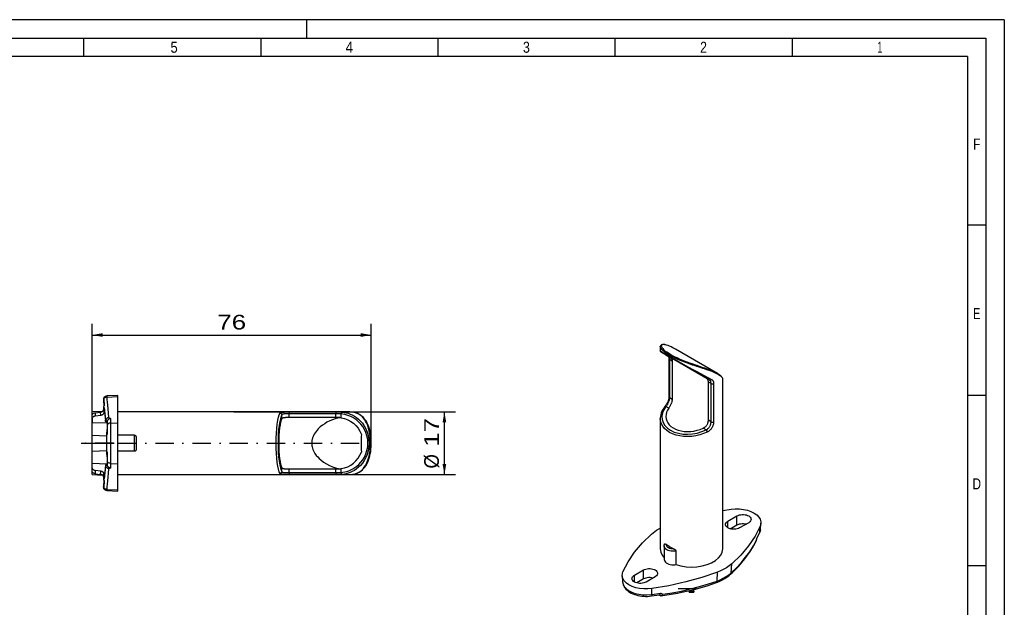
# Paper-space layout 'Blatt-1' of a CAD drawing. Header units: millimetres. Extents: x 0 to 420, y 0 to 297.
# Tile 3 of 3: x 152 to 420, y 137 to 297. Entities that reach past the tile are written whole.
import ezdxf
from ezdxf.enums import TextEntityAlignment as Align

# ---------------------------------------------------------------- set-up
doc = ezdxf.new("R2010")
doc.units = ezdxf.units.MM
doc.linetypes.add('DIVIDE', pattern=[10, 5, -2.5, 0, -2.5])
doc.layers.add('Winkelspiegeladapter', color=7, linetype='Continuous')
doc.styles.add('VERO0-courier new', font='txt')
doc.styles.add('VERO1-osifont', font='osifont-2014-11-14.ttf')
doc.dimstyles.new('Vero Software', dxfattribs={"dimtxt": 4, "dimasz": 2.835641, "dimexe": 1.25, "dimexo": 3, "dimgap": 1.5, "dimtad": 1, "dimdsep": 46, "dimtxsty": 'VERO0-courier new', "dimblk1": 'ArrowheadClosed', "dimblk2": 'ArrowheadClosed', "dimsah": 1, "dimcen": 0, "dimclrt": 7, "dimaunit": 1, "dimadec": 3, "dimazin": 2, "dimtfac": 0.8, "dimtdec": 3, "dimtmove": 0, "dimatfit": 3, "dimfxl": 1, "dimtolj": 1, "dimarcsym": 0})

# ---------------------------------------------------------------- blocks, each defined once
blk = doc.blocks.new('ArrowheadClosed')
at = {"color": 0}
blk.add_solid([(0, 0), (-1, 0.176), (-1, -0.176)], dxfattribs=at)
blk = doc.blocks.new('*D20')
at = {"layer": 'Winkelspiegeladapter', "color": 56, "linetype": 'Continuous'}
for p, q in [((171.71, 187.36), (171.71, 214.25)), ((247.66, 181.5), (247.66, 214.25)), ((171.71, 211.25), (247.66, 211.25))]:
    blk.add_line(p, q, dxfattribs=at)
at = {"layer": 'Winkelspiegeladapter', "color": 56, "linetype": 'Continuous', "extrusion": (0, 0, -1), "xscale": 2.83564090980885, "yscale": 2.83564090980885, "zscale": 2.83564090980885}
blk.add_blockref('ArrowheadClosed', (-171.71, 211.25), dxfattribs=at)
at = {"layer": 'Winkelspiegeladapter', "color": 56, "linetype": 'Continuous', "xscale": 2.83564090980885, "yscale": 2.83564090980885, "zscale": 2.83564090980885}
blk.add_blockref('ArrowheadClosed', (247.66, 211.25), dxfattribs=at)
at = {"layer": 'Winkelspiegeladapter', "color": 230, "linetype": 'Continuous', "style": 'VERO0-courier new', "width": 0.931767}
blk.add_text('76', height=4, dxfattribs=at).set_placement((205.77, 212.75), (213.6, 212.75), align=Align.FIT)
blk = doc.blocks.new('*D21')
at = {"layer": 'Winkelspiegeladapter', "color": 56, "linetype": 'Continuous'}
for p, q in [((210.25, 190.33), (270.58, 190.32)), ((267.58, 173.32), (267.58, 190.32)), ((210.25, 173.33), (270.58, 173.32))]:
    blk.add_line(p, q, dxfattribs=at)
at = {"layer": 'Winkelspiegeladapter', "color": 56, "linetype": 'Continuous', "xscale": 2.83564090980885, "yscale": 2.835640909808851, "zscale": 2.83564090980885, "rotation": 89.99370393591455}
blk.add_blockref('ArrowheadClosed', (267.58, 190.32), dxfattribs=at)
at = {"layer": 'Winkelspiegeladapter', "color": 56, "linetype": 'Continuous', "extrusion": (0, 0, -1), "xscale": 2.83564090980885, "yscale": 2.835640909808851, "zscale": 2.83564090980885, "rotation": 270.0062960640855}
blk.add_blockref('ArrowheadClosed', (-267.58, 173.32), dxfattribs=at)
at = {"layer": 'Winkelspiegeladapter', "color": 7, "linetype": 'Continuous', "style": 'VERO0-courier new', "width": 0.931767}
for s, p, p2 in [('17', (266.08, 180.86), (266.08, 188.69)), ('%%c', (266.08, 174.95), (266.08, 178.86))]:
    blk.add_text(s, height=4, rotation=89.9937, dxfattribs=at).set_placement(p, p2, align=Align.FIT)
blk = doc.blocks.new('Entity set 0')
at = {"layer": 'Winkelspiegeladapter', "color": 252, "linetype": 'Continuous'}
for p, q in [((420, 297), (0, 297)), ((230, 297), (230, 292)), ((420, 297), (420, 0)), ((20, 292), (415, 292)), ((169.36, 292), (169.36, 287)), ((217.57, 292), (217.57, 287)), ((265.79, 292), (265.79, 287)), ((314.01, 292), (314.01, 287)), ((362.23, 292), (362.23, 287)), ((415, 292), (415, 5)), ((415, 241.13), (410, 241.13)), ((415, 194.82), (410, 194.82)), ((415, 148.5), (410, 148.5))]:
    blk.add_line(p, q, dxfattribs=at)
at = {"layer": 'Winkelspiegeladapter', "color": 4, "linetype": 'Continuous'}
for q in [(25, 287), (410, 10)]:
    blk.add_line((410, 287), q, dxfattribs=at)
at = {"layer": 'Winkelspiegeladapter', "color": 7, "linetype": 'Continuous', "style": 'VERO1-osifont'}
for s, width, p, p2 in [('5', 0.976716, (193.01, 288.01), (194.98, 288.01)), ('4', 0.976191, (240.67, 288.01), (242.7, 288.01)), ('3', 0.977277, (288.95, 288.01), (290.86, 288.01)), ('2', 0.980352, (337.19, 288.01), (339.05, 288.01)), ('1', 0.980834, (385.43, 288.01), (386.8, 288.01)), ('F', 0.980822, (411.52, 261.69), (413.48, 261.69)), ('E', 0.980822, (411.52, 215.59), (413.48, 215.59)), ('D', 0.979347, (411.33, 169.28), (413.67, 169.28))]:
    blk.add_text(s, height=3, dxfattribs=dict(at, width=width)).set_placement(p, p2, align=Align.FIT)
blk = doc.blocks.new('View  1')
at = {"layer": 'Winkelspiegeladapter', "color": 4, "linetype": 'Continuous'}
for p, q in [((174.79, 193.62), (174.9, 191.89)), ((178.71, 194.83), (175.66, 194.67)), ((178.71, 194.53), (178.71, 194.83)), ((178.71, 187.41), (178.71, 194.53)), ((174.47, 190.47), (171.71, 190.33)), ((171.71, 189.43), (171.71, 190.33)), ((172.54, 190.13), (174, 190.31)), ((174.83, 191), (174.84, 191.65)), ((174.89, 191.18), (174.85, 190.08)), ((174.89, 191.18), (174.91, 191.32)), ((174.91, 191.32), (175, 191.52)), ((174.95, 191.31), (175.29, 187.87)), ((241.79, 190.33), (178.71, 190.33)), ((224.96, 190.33), (225.3, 190.33)), ((238.05, 190.33), (239.61, 190.31)), ((171.71, 188.52), (171.71, 189.43)), ((171.71, 188.52), (171.71, 187.36)), ((174.03, 189.4), (172.54, 189.21)), ((175.33, 188.08), (175.34, 188.11)), ((175.75, 187.77), (175.73, 187.63)), ((175.73, 187.64), (175.73, 186.58)), ((175.76, 187.8), (175.75, 187.77)), ((175.76, 187.8), (175.77, 187.81)), ((238.05, 188.81), (225.3, 188.81)), ((171.71, 187.36), (175.64, 187.5)), ((171.71, 184.01), (171.71, 187.36)), ((175.46, 187.61), (175.73, 187.45)), ((175.71, 185.58), (175.73, 185.58)), ((175.71, 185.58), (175.71, 184.85)), ((175.73, 186.58), (175.73, 184.57)), ((178.71, 176.24), (178.71, 187.41)), ((171.71, 179.64), (171.71, 184.01)), ((171.71, 184.01), (175.71, 183.85)), ((175.71, 178.8), (175.71, 184.85)), ((175.75, 184.19), (175.71, 184.85)), ((175.75, 184.19), (175.73, 184.57)), ((183.21, 184.01), (178.71, 184.01)), ((183.71, 183.28), (183.71, 180.37)), ((171.71, 179.64), (175.71, 179.8)), ((171.71, 176.3), (171.71, 179.64)), ((183.21, 179.64), (178.71, 179.64)), ((175.71, 178.8), (175.75, 179.46)), ((175.71, 178.8), (175.71, 178.08)), ((175.71, 178.08), (175.73, 178.08)), ((175.73, 179.08), (175.75, 179.46)), ((175.73, 179.08), (175.73, 177.07)), ((175.73, 177.07), (175.73, 176.01)), ((171.71, 176.29), (171.71, 176.29)), ((175.64, 176.15), (171.71, 176.29)), ((171.71, 175.13), (171.71, 176.29)), ((171.71, 174.22), (171.71, 175.13)), ((174.03, 174.25), (172.54, 174.44)), ((175.29, 175.78), (174.95, 172.34)), ((175.34, 175.54), (175.33, 175.57)), ((175.73, 176.2), (175.46, 176.04)), ((175.73, 176.03), (175.75, 175.88)), ((175.75, 175.88), (175.76, 175.85)), ((175.77, 175.84), (175.76, 175.85)), ((178.71, 169.12), (178.71, 176.24)), ((225.3, 174.84), (238.05, 174.84)), ((171.71, 173.33), (171.71, 174.22)), ((171.71, 173.33), (174.47, 173.18)), ((172.54, 173.52), (174, 173.34)), ((174.9, 171.76), (174.79, 170.03)), ((174.83, 172.65), (174.84, 172)), ((174.89, 172.47), (174.85, 173.57)), ((174.91, 172.34), (174.89, 172.47)), ((175, 172.13), (174.91, 172.34)), ((178.71, 173.33), (241.79, 173.33)), ((225.3, 173.33), (223.74, 173.35)), ((238.36, 173.33), (238.05, 173.33)), ((174.79, 170.03), (174.78, 169.77)), ((175.66, 168.99), (178.71, 168.83)), ((178.71, 168.83), (178.71, 169.12))]:
    blk.add_line(p, q, dxfattribs=at)
at = {"layer": 'Winkelspiegeladapter', "color": 136, "linetype": 'Continuous'}
for p, q in [((174.84, 194.15), (174.85, 193.87)), ((174.85, 193.87), (174.96, 192)), ((174.85, 193.87), (174.85, 193.87)), ((175.66, 194.67), (175.67, 194.38)), ((175.67, 194.38), (178.71, 194.53)), ((174.03, 189.4), (174, 190.31)), ((174.83, 191), (174.85, 190.08)), ((174.89, 191.18), (174.84, 191.65)), ((175, 191.52), (175.33, 188.08)), ((225.3, 190.33), (238.05, 190.33)), ((225.3, 190.33), (225.3, 189.83)), ((172.54, 190.13), (172.54, 189.21)), ((175.34, 188.11), (175.69, 187.84)), ((175.77, 187.81), (175.69, 187.84)), ((175.69, 187.84), (175.76, 187.8)), ((175.75, 187.77), (175.75, 186.7)), ((176.18, 188.8), (176.66, 188.57)), ((176.66, 188.57), (176.66, 187.31)), ((223.33, 188.49), (223.33, 189.55)), ((225.3, 188.81), (225.3, 189.83)), ((238.05, 189.83), (225.3, 189.83)), ((238.05, 188.81), (238.05, 189.83)), ((239.46, 188.74), (239.46, 189.79)), ((239.61, 190.31), (239.81, 190.29)), ((175.75, 186.7), (175.75, 184.19)), ((176.66, 187.31), (178.71, 187.41)), ((176.66, 187.31), (176.66, 176.34)), ((183.21, 179.64), (183.21, 184.01)), ((175.75, 179.46), (175.75, 176.95)), ((175.75, 176.95), (175.75, 175.88)), ((172.54, 174.44), (172.54, 173.52)), ((174, 173.34), (174.03, 174.25)), ((175.33, 175.57), (175, 172.13)), ((175.69, 175.81), (175.34, 175.54)), ((175.76, 175.85), (175.69, 175.81)), ((175.69, 175.81), (175.77, 175.84)), ((176.66, 175.08), (176.18, 174.85)), ((176.66, 176.34), (178.71, 176.24)), ((176.66, 176.34), (176.66, 175.08)), ((223.33, 174.1), (223.33, 175.16)), ((225.3, 173.83), (225.3, 174.84)), ((238.05, 173.83), (238.05, 174.84)), ((239.46, 173.86), (239.46, 174.91)), ((174.85, 173.57), (174.83, 172.65)), ((174.84, 172), (174.89, 172.47)), ((174.96, 171.65), (174.85, 169.78)), ((225.3, 173.83), (238.05, 173.83)), ((238.05, 173.33), (225.3, 173.33)), ((238.05, 173.83), (238.05, 173.33)), ((174.85, 169.78), (174.84, 169.5)), ((174.85, 169.78), (174.85, 169.78)), ((175.67, 169.27), (175.66, 168.99)), ((175.67, 169.27), (178.71, 169.12))]:
    blk.add_line(p, q, dxfattribs=at)
at = {"layer": 'Winkelspiegeladapter', "color": 100, "linetype": 'DIVIDE'}
for p, q in [((168.71, 181.83), (244.79, 181.83)), ((177.47, 181.83), (168.71, 181.83)), ((172.66, 181.83), (181.71, 181.83))]:
    blk.add_line(p, q, dxfattribs=at)
at = {"layer": 'Winkelspiegeladapter', "color": 4, "linetype": 'Continuous', "flags": 128}
for points in [[(174.84, 194.15), (174.83, 194.13), (174.81, 194.1), (174.8, 194.07), (174.79, 194.04), (174.79, 194.01), (174.78, 193.99), (174.78, 193.96), (174.78, 193.95), (174.78, 193.94), (174.78, 193.93), (174.78, 193.93), (174.78, 193.92), (174.78, 193.92), (174.78, 193.92), (174.78, 193.92), (174.78, 193.91), (174.78, 193.91), (174.78, 193.91), (174.78, 193.91), (174.78, 193.91), (174.78, 193.9), (174.78, 193.9), (174.78, 193.9), (174.78, 193.9), (174.78, 193.9), (174.78, 193.89), (174.78, 193.89), (174.78, 193.89), (174.78, 193.84), (174.78, 193.74), (174.79, 193.62)], [(174.85, 193.87), (174.81, 193.8), (174.79, 193.71), (174.79, 193.63), (174.79, 193.61)], [(174.84, 194.15), (174.94, 194.3), (175.06, 194.42), (175.2, 194.52), (175.36, 194.6), (175.52, 194.65), (175.66, 194.67)], [(174, 190.31), (174.08, 190.33), (174.16, 190.34), (174.24, 190.37), (174.32, 190.39), (174.39, 190.42), (174.46, 190.46), (174.52, 190.5), (174.58, 190.54), (174.63, 190.59), (174.68, 190.64), (174.72, 190.69), (174.75, 190.74), (174.78, 190.79), (174.8, 190.84), (174.81, 190.89), (174.82, 190.94), (174.83, 191)], [(174.95, 191.31), (174.95, 191.31), (174.95, 191.34), (174.95, 191.38), (174.96, 191.41), (174.97, 191.45), (174.98, 191.48), (175, 191.52)], [(171.71, 189.43), (171.73, 189.56), (171.77, 189.68), (171.85, 189.79), (171.95, 189.89), (172.07, 189.98), (172.21, 190.05), (172.37, 190.1), (172.54, 190.13), (172.54, 190.13)], [(172.54, 189.21), (172.37, 189.18), (172.21, 189.13), (172.07, 189.06), (171.95, 188.97), (171.85, 188.87), (171.77, 188.76), (171.73, 188.64), (171.71, 188.52), (171.71, 188.52)], [(174.85, 190.08), (174.85, 190.02), (174.84, 189.96), (174.82, 189.9), (174.79, 189.85), (174.76, 189.79), (174.72, 189.74), (174.67, 189.69), (174.62, 189.64), (174.56, 189.6), (174.5, 189.56), (174.44, 189.52), (174.36, 189.49), (174.3, 189.46), (174.24, 189.44), (174.17, 189.42), (174.1, 189.41), (174.03, 189.4)], [(176.66, 188.57), (176.65, 188.57), (176.59, 188.56), (176.53, 188.54), (176.47, 188.51), (176.39, 188.48), (176.31, 188.44), (176.23, 188.39), (176.16, 188.34), (176.1, 188.28), (176.04, 188.22), (175.98, 188.16), (175.92, 188.1), (175.88, 188.03), (175.83, 187.96), (175.8, 187.88), (175.77, 187.81)], [(223.33, 188.49), (223.16, 188.07), (222.99, 187.51), (222.84, 186.8), (222.72, 185.97), (222.62, 185.03), (222.54, 184.01), (222.49, 182.93), (222.48, 181.83), (222.49, 180.72), (222.54, 179.64), (222.62, 178.62), (222.72, 177.68), (222.84, 176.85), (222.99, 176.14), (223.16, 175.58), (223.33, 175.16)], [(225.3, 188.81), (225.13, 188.81), (224.97, 188.81), (224.8, 188.8), (224.64, 188.8), (224.49, 188.79), (224.34, 188.78), (224.19, 188.77), (224.06, 188.76), (223.93, 188.75), (223.82, 188.73), (223.71, 188.71), (223.62, 188.68), (223.53, 188.65), (223.46, 188.61), (223.41, 188.57), (223.36, 188.53), (223.33, 188.49)], [(239.22, 188.77), (238.59, 188.67), (237.85, 188.48), (237.1, 188.22), (236.35, 187.9), (235.61, 187.51), (234.99, 187.14), (234.39, 186.72), (233.8, 186.25), (233.23, 185.72), (232.93, 185.4), (232.65, 185.05), (232.38, 184.68), (232.14, 184.29), (231.97, 183.96), (231.81, 183.61), (231.69, 183.25), (231.59, 182.88), (231.53, 182.62), (231.49, 182.36), (231.47, 182.09), (231.46, 181.83), (231.48, 181.48), (231.51, 181.14), (231.58, 180.8), (231.66, 180.47), (231.8, 180.08), (231.96, 179.71), (232.15, 179.35), (232.35, 179.01), (232.71, 178.52), (233.09, 178.08), (233.5, 177.67), (233.93, 177.29), (234.69, 176.71), (235.48, 176.21), (236.28, 175.79), (237.08, 175.44), (237.91, 175.15), (238.73, 174.95), (239.25, 174.87)], [(239.46, 188.74), (239.34, 188.76), (239.21, 188.77), (239.07, 188.78), (238.92, 188.79), (238.77, 188.8), (238.61, 188.8), (238.45, 188.8), (238.28, 188.81), (238.17, 188.81), (238.05, 188.81)], [(247.66, 181.5), (247.67, 181.82), (247.66, 182.4), (247.62, 182.99), (247.57, 183.59), (247.49, 184.19), (247.38, 184.8), (247.24, 185.39), (247.08, 185.97), (246.89, 186.52), (246.67, 187.05), (246.42, 187.54), (246.15, 188), (245.86, 188.41), (245.55, 188.78), (245.19, 189.12), (244.81, 189.42), (244.41, 189.68), (243.97, 189.89), (243.5, 190.07), (243.29, 190.13)], [(183.21, 184.01), (183.23, 184.01), (183.26, 184.01), (183.28, 184), (183.3, 184), (183.32, 183.99), (183.34, 183.99), (183.37, 183.97), (183.4, 183.96), (183.43, 183.94), (183.46, 183.92), (183.49, 183.89), (183.52, 183.86), (183.55, 183.83), (183.58, 183.79), (183.61, 183.74), (183.64, 183.68), (183.66, 183.62), (183.68, 183.56), (183.69, 183.49), (183.7, 183.42), (183.71, 183.35), (183.71, 183.28)], [(183.71, 180.37), (183.71, 180.28), (183.7, 180.18), (183.68, 180.12), (183.67, 180.05), (183.64, 179.99), (183.63, 179.94), (183.6, 179.9), (183.58, 179.86), (183.55, 179.82), (183.52, 179.78), (183.49, 179.76), (183.47, 179.74), (183.45, 179.72), (183.43, 179.7), (183.4, 179.69), (183.37, 179.67), (183.35, 179.66), (183.33, 179.66), (183.3, 179.65), (183.28, 179.65), (183.26, 179.64), (183.24, 179.64), (183.21, 179.64)], [(243.29, 173.52), (243.47, 173.57), (243.96, 173.75), (244.42, 173.98), (244.85, 174.25), (245.24, 174.57), (245.6, 174.93), (245.9, 175.29), (246.19, 175.71), (246.46, 176.17), (246.7, 176.68), (246.92, 177.22), (247.11, 177.78), (247.27, 178.37), (247.4, 178.98), (247.51, 179.6), (247.59, 180.22), (247.64, 180.84), (247.66, 181.4), (247.66, 181.5)], [(171.71, 175.13), (171.73, 175.01), (171.77, 174.89), (171.85, 174.78), (171.95, 174.68), (172.07, 174.59), (172.21, 174.52), (172.37, 174.47), (172.54, 174.44), (172.54, 174.44)], [(174.03, 174.25), (174.1, 174.24), (174.18, 174.23), (174.25, 174.21), (174.32, 174.18), (174.38, 174.16), (174.45, 174.12), (174.52, 174.08), (174.58, 174.04), (174.63, 174), (174.68, 173.95), (174.73, 173.9), (174.77, 173.84), (174.8, 173.79), (174.82, 173.74), (174.84, 173.68), (174.85, 173.63), (174.85, 173.57)], [(176.66, 175.08), (176.65, 175.08), (176.59, 175.09), (176.53, 175.11), (176.47, 175.14), (176.39, 175.17), (176.31, 175.21), (176.23, 175.26), (176.16, 175.31), (176.1, 175.37), (176.04, 175.43), (175.98, 175.49), (175.92, 175.55), (175.88, 175.62), (175.83, 175.69), (175.8, 175.77), (175.77, 175.84)], [(223.33, 175.16), (223.37, 175.12), (223.41, 175.07), (223.47, 175.03), (223.55, 175), (223.63, 174.97), (223.73, 174.94), (223.84, 174.92), (223.96, 174.9), (224.08, 174.89), (224.22, 174.87), (224.36, 174.86), (224.51, 174.86), (224.66, 174.85), (224.82, 174.85), (224.99, 174.84), (225.15, 174.84), (225.3, 174.84)], [(238.05, 174.84), (238.21, 174.84), (238.38, 174.84), (238.54, 174.85), (238.71, 174.85), (238.86, 174.86), (239.01, 174.86), (239.15, 174.87), (239.29, 174.89), (239.38, 174.9), (239.46, 174.91)], [(172.54, 173.52), (172.37, 173.55), (172.21, 173.6), (172.07, 173.67), (171.95, 173.76), (171.85, 173.86), (171.77, 173.97), (171.73, 174.09), (171.71, 174.22), (171.71, 174.22)], [(174.83, 172.65), (174.82, 172.71), (174.81, 172.76), (174.79, 172.82), (174.77, 172.87), (174.75, 172.92), (174.71, 172.97), (174.67, 173.02), (174.62, 173.07), (174.56, 173.12), (174.5, 173.16), (174.44, 173.2), (174.37, 173.23), (174.3, 173.26), (174.23, 173.29), (174.15, 173.31), (174.08, 173.32), (174, 173.34)], [(175, 172.13), (174.98, 172.17), (174.97, 172.2), (174.96, 172.23), (174.95, 172.27), (174.95, 172.31), (174.95, 172.34), (174.95, 172.34)], [(174.79, 170.03), (174.78, 169.93), (174.78, 169.82), (174.78, 169.77), (174.78, 169.76), (174.78, 169.75), (174.78, 169.75), (174.78, 169.75), (174.78, 169.75), (174.78, 169.74), (174.78, 169.74), (174.78, 169.74), (174.78, 169.74), (174.78, 169.74), (174.78, 169.73), (174.78, 169.73), (174.78, 169.73), (174.78, 169.72), (174.78, 169.72), (174.78, 169.72), (174.78, 169.71), (174.78, 169.7), (174.78, 169.67), (174.79, 169.64), (174.79, 169.61), (174.8, 169.58), (174.81, 169.55), (174.83, 169.52), (174.84, 169.5)], [(175.66, 168.99), (175.49, 169.01), (175.32, 169.06), (175.17, 169.15), (175.03, 169.25), (174.91, 169.38), (174.84, 169.5)]]:
    blk.add_lwpolyline(points, dxfattribs=at)
at = {"layer": 'Winkelspiegeladapter', "color": 136, "linetype": 'Continuous', "flags": 128}
for points in [[(174.85, 193.87), (174.81, 193.79), (174.79, 193.71), (174.79, 193.63), (174.79, 193.62)], [(175.67, 194.38), (175.5, 194.35), (175.33, 194.3), (175.18, 194.22), (175.04, 194.11), (174.92, 193.99), (174.85, 193.87)], [(175.67, 194.38), (175.7, 193.75), (175.76, 193), (175.83, 192.14), (175.93, 191.14), (176.05, 190.03), (176.18, 188.8)], [(222.84, 190.04), (222.88, 190.09), (222.94, 190.13), (223.01, 190.18), (223.11, 190.21), (223.21, 190.24), (223.33, 190.26), (223.46, 190.28), (223.61, 190.3), (223.76, 190.31), (223.93, 190.31), (224.1, 190.32), (224.29, 190.32), (224.48, 190.32), (224.68, 190.32), (224.82, 190.32), (224.96, 190.33)], [(238.05, 190.33), (238.05, 190.32), (238.05, 190.29), (238.05, 190.26), (238.05, 190.21), (238.05, 190.15), (238.05, 190.08), (238.05, 190), (238.05, 189.91), (238.05, 189.83)], [(175.69, 187.84), (175.67, 187.76), (175.67, 187.69), (175.67, 187.61), (175.68, 187.55), (175.71, 187.49), (175.73, 187.46)], [(222.84, 173.61), (222.63, 174.07), (222.43, 174.74), (222.25, 175.59), (222.09, 176.62), (221.96, 177.78), (221.87, 179.07), (221.81, 180.43), (221.79, 181.83), (221.81, 183.23), (221.87, 184.58), (221.96, 185.87), (222.09, 187.03), (222.25, 188.06), (222.43, 188.91), (222.63, 189.58), (222.84, 190.04)], [(223.33, 189.55), (223.12, 189.12), (222.92, 188.5), (222.74, 187.69), (222.58, 186.73), (222.46, 185.63), (222.36, 184.43), (222.31, 183.14), (222.29, 181.83), (222.31, 180.51), (222.36, 179.22), (222.46, 178.02), (222.58, 176.92), (222.74, 175.96), (222.92, 175.15), (223.12, 174.53), (223.33, 174.1)], [(222.84, 190.04), (222.93, 190.03), (223.01, 190), (223.09, 189.96), (223.16, 189.91), (223.22, 189.85), (223.27, 189.78), (223.3, 189.7), (223.33, 189.62), (223.33, 189.55)], [(225.3, 189.83), (225.14, 189.83), (224.97, 189.83), (224.81, 189.82), (224.65, 189.82), (224.49, 189.82), (224.35, 189.82), (224.21, 189.81), (224.07, 189.81), (223.95, 189.8), (223.83, 189.78), (223.72, 189.77), (223.63, 189.74), (223.54, 189.72), (223.47, 189.69), (223.41, 189.65), (223.37, 189.6), (223.33, 189.55)], [(239.46, 189.79), (239.34, 189.8), (239.21, 189.81), (239.07, 189.82), (238.92, 189.82), (238.77, 189.82), (238.61, 189.82), (238.45, 189.82), (238.28, 189.83), (238.16, 189.83), (238.05, 189.83)], [(239.81, 190.29), (239.75, 190.28), (239.69, 190.25), (239.64, 190.21), (239.59, 190.15), (239.54, 190.09), (239.51, 190.01), (239.48, 189.93), (239.46, 189.85), (239.46, 189.79)], [(239.46, 173.86), (239.97, 173.92), (240.49, 174.02), (241.02, 174.16), (241.55, 174.34), (242.1, 174.56), (242.64, 174.84), (243.2, 175.18), (243.76, 175.59), (244.31, 176.07), (244.84, 176.64), (245.35, 177.3), (245.81, 178.06), (246.2, 178.9), (246.5, 179.83), (246.69, 180.81), (246.76, 181.83), (246.69, 182.84), (246.5, 183.82), (246.2, 184.75), (245.81, 185.59), (245.35, 186.35), (244.84, 187.01), (244.31, 187.58), (243.76, 188.06), (243.2, 188.47), (242.64, 188.81), (242.1, 189.09), (241.55, 189.31), (241.02, 189.49), (240.49, 189.63), (239.97, 189.73), (239.46, 189.79)], [(239.81, 190.29), (240.34, 190.22), (240.88, 190.11), (241.42, 189.96), (241.96, 189.76), (242.51, 189.51), (243.07, 189.2), (243.63, 188.83), (244.19, 188.38), (244.74, 187.86), (245.26, 187.25), (245.76, 186.54), (246.2, 185.75), (246.58, 184.86), (246.87, 183.9), (247.05, 182.88), (247.11, 181.83), (247.05, 180.77), (246.87, 179.75), (246.58, 178.79), (246.2, 177.9), (245.76, 177.11), (245.26, 176.4), (244.74, 175.79), (244.19, 175.27), (243.63, 174.82), (243.07, 174.45), (242.51, 174.14), (241.96, 173.89), (241.42, 173.69), (240.88, 173.54), (240.34, 173.43), (239.81, 173.36)], [(247.34, 183.87), (247.32, 184.04), (247.22, 184.64), (247.1, 185.23), (246.96, 185.79), (246.79, 186.32), (246.6, 186.84), (246.38, 187.33), (246.14, 187.79), (245.88, 188.2), (245.57, 188.61), (245.24, 188.97), (244.89, 189.29), (244.52, 189.56), (244.07, 189.82), (243.6, 190.02), (243.24, 190.14)], [(175.75, 186.7), (175.74, 186.63), (175.73, 186.58)], [(176.66, 187.31), (176.49, 187.29), (176.32, 187.25), (176.17, 187.18), (176.03, 187.08), (175.91, 186.97), (175.82, 186.85), (175.76, 186.71), (175.75, 186.7)], [(243.24, 173.51), (243.61, 173.63), (244.13, 173.86), (244.62, 174.16), (245.08, 174.53), (245.44, 174.89), (245.78, 175.31), (246.09, 175.78), (246.37, 176.3), (246.57, 176.75), (246.76, 177.23), (246.92, 177.74), (247.07, 178.28), (247.19, 178.83), (247.28, 179.34), (247.35, 179.87), (247.41, 180.4), (247.44, 180.95), (247.46, 181.49), (247.47, 182.09), (247.45, 182.69), (247.4, 183.29), (247.34, 183.87)], [(175.73, 177.07), (175.74, 177), (175.75, 176.95)], [(176.66, 176.34), (176.49, 176.36), (176.32, 176.4), (176.17, 176.47), (176.03, 176.57), (175.91, 176.68), (175.82, 176.8), (175.76, 176.94), (175.75, 176.95)], [(175.73, 176.19), (175.7, 176.14), (175.68, 176.08), (175.67, 176.01), (175.67, 175.93), (175.68, 175.85), (175.69, 175.81)], [(176.18, 174.85), (176.05, 173.64), (175.94, 172.55), (175.84, 171.56), (175.76, 170.68), (175.7, 169.92), (175.67, 169.27)], [(223.33, 174.1), (223.32, 174.01), (223.3, 173.93), (223.26, 173.85), (223.2, 173.79), (223.14, 173.73), (223.07, 173.68), (222.99, 173.64), (222.9, 173.62), (222.84, 173.61)], [(223.74, 173.35), (223.58, 173.36), (223.44, 173.37), (223.31, 173.39), (223.19, 173.42), (223.09, 173.45), (223, 173.48), (222.93, 173.52), (222.87, 173.57), (222.84, 173.61)], [(223.33, 174.1), (223.36, 174.06), (223.4, 174.01), (223.46, 173.97), (223.5, 173.95), (223.55, 173.93), (223.61, 173.91), (223.7, 173.89), (223.81, 173.87), (223.88, 173.86), (223.97, 173.85), (224.05, 173.84), (224.19, 173.84), (224.33, 173.83), (224.48, 173.83), (224.64, 173.83), (224.8, 173.83), (224.96, 173.83), (225.13, 173.83), (225.3, 173.83)], [(225.3, 173.83), (225.3, 173.74), (225.3, 173.65), (225.3, 173.58), (225.3, 173.5), (225.3, 173.44), (225.3, 173.39), (225.3, 173.36), (225.3, 173.33), (225.3, 173.33)], [(238.05, 173.83), (238.28, 173.83), (238.44, 173.83), (238.6, 173.83), (238.76, 173.83), (238.92, 173.83), (239.06, 173.83), (239.2, 173.84), (239.34, 173.85), (239.46, 173.86)], [(239.81, 173.36), (239.66, 173.35), (239.5, 173.34), (239.38, 173.33), (239.26, 173.33), (239.13, 173.33), (238.94, 173.33), (238.75, 173.33), (238.61, 173.33), (238.47, 173.33), (238.36, 173.33)], [(239.46, 173.86), (239.47, 173.77), (239.49, 173.69), (239.52, 173.61), (239.56, 173.54), (239.6, 173.48), (239.66, 173.43), (239.71, 173.39), (239.77, 173.37), (239.81, 173.36)], [(174.85, 169.78), (174.81, 169.86), (174.79, 169.94), (174.79, 170.02), (174.79, 170.03)], [(174.85, 169.78), (174.81, 169.85), (174.79, 169.94), (174.79, 170.02), (174.79, 170.03)], [(175.67, 169.27), (175.5, 169.3), (175.33, 169.35), (175.18, 169.43), (175.04, 169.54), (174.92, 169.66), (174.85, 169.78)]]:
    blk.add_lwpolyline(points, dxfattribs=at)
at = {"layer": 'Winkelspiegeladapter', "color": 4, "linetype": 'Continuous', "extrusion": (0, 0, -1)}
for centre, radius, start, end in [((-175.51, 191.62), 0.672, 2.6304, 34.8865), ((-175.73, 187.91), 0.44, 354.6012, 23.4273), ((-175.63, 187.91), 0.34, 300.5938, 353.0357), ((-238.38, 181.8), 7.02, 98.8058, 159.7626), ((-176.46, 176.06), 1.23, 283.0515, 335.5908), ((-175.52, 172.04), 0.683, 325.2819, 357.0266)]:
    blk.add_arc(centre, radius, start, end, dxfattribs=at)
at = {"layer": 'Winkelspiegeladapter', "color": 4, "linetype": 'Continuous'}
for centre, radius, start, end in [((241.82, 184.62), 5.7, 75.5457, 90.3225), ((176.47, 187.59), 1.24, 103.2198, 155.6608), ((280.36, 181.82), 35.47, 176.1136, 183.877), ((238.38, 181.85), 7.02, 278.8058, 339.7622), ((175.63, 175.74), 0.339, 120.4942, 173.528), ((175.71, 175.74), 0.42, 174.8132, 204.6481), ((241.86, 178.66), 5.33, 269.2693, 285.0598)]:
    blk.add_arc(centre, radius, start, end, dxfattribs=at)
blk = doc.blocks.new('View  2')
at = {"layer": 'Winkelspiegeladapter', "color": 4, "linetype": 'Continuous'}
for p, q in [((326.36, 208.1), (326.36, 208.11)), ((326.36, 208.1), (326.36, 206.99)), ((326.61, 206.56), (326.61, 206.56)), ((326.61, 206.56), (328.46, 205.48)), ((339.73, 198.97), (326.61, 206.56)), ((341.93, 200.8), (330.46, 207.43)), ((328.51, 205.46), (327.86, 205.84)), ((327.86, 205.84), (329.2, 205.05)), ((331.91, 203.5), (328.51, 205.46)), ((328.7, 204.78), (328.7, 194.37)), ((329.57, 204.16), (329.57, 193.75)), ((338.98, 199.4), (331.91, 203.5)), ((339.44, 188.05), (339.44, 198.46)), ((343.36, 199.28), (343.36, 199.29)), ((343.36, 153.07), (343.36, 199.28)), ((326.36, 188.58), (326.36, 153.07)), ((344.76, 160.62), (347.23, 162.05)), ((345.38, 158.53), (347.23, 159.6)), ((350.42, 160.21), (347.94, 158.78)), ((353.61, 158.27), (353.62, 158.4)), ((353.61, 158.25), (353.61, 158.27)), ((353.62, 158.4), (353.73, 160.07)), ((352.57, 155.41), (352.75, 156.1)), ((352.57, 155.41), (352.58, 155.53)), ((352.74, 156.07), (353.38, 157.41)), ((352.75, 156.09), (352.76, 156.21)), ((327.41, 153.88), (327.41, 150.21)), ((352.55, 155.36), (352.57, 155.41)), ((330.6, 152.5), (330.6, 148.82)), ((315.99, 145.78), (316.1, 144.11)), ((319.3, 145.92), (321.78, 147.35)), ((321.78, 144.9), (319.92, 143.83)), ((324.96, 145.51), (322.48, 144.08)), ((323.95, 140.28), (326.1, 140.62)), ((326.09, 140.57), (326.47, 140.36)), ((326.49, 140.35), (326.48, 140.35)), ((326.59, 140.34), (326.49, 140.35)), ((334.21, 141.73), (334.21, 141.62)), ((334.21, 141.33), (334.21, 141.62)), ((334.21, 141.33), (335.51, 141.33)), ((335.51, 141.62), (335.51, 142.05)), ((335.51, 141.62), (335.51, 141.33))]:
    blk.add_line(p, q, dxfattribs=at)
at = {"layer": 'Winkelspiegeladapter', "color": 136, "linetype": 'Continuous'}
for p, q in [((329.2, 205.05), (328.46, 205.48)), ((329.57, 204.16), (328.85, 204.58)), ((328.85, 204.58), (328.85, 194.17)), ((339.73, 198.97), (338.98, 199.4)), ((340.16, 198.04), (339.44, 198.46)), ((340.16, 187.64), (340.16, 198.04)), ((340.87, 198.04), (340.87, 187.64)), ((329.57, 193.75), (328.85, 194.17)), ((328.63, 191.34), (327.87, 191.77)), ((340.16, 187.64), (339.44, 188.05)), ((338.8, 185.46), (338.05, 185.9)), ((347.23, 159.6), (347.23, 162.05)), ((344.76, 158.78), (344.76, 160.62)), ((353.43, 157.63), (353.54, 159.29)), ((352.58, 155.53), (352.76, 156.21)), ((345.65, 146.56), (345.78, 149)), ((319.3, 144.08), (319.3, 145.92)), ((321.78, 144.9), (321.78, 147.35)), ((341.82, 144.35), (341.91, 146.76)), ((324.05, 140.67), (324.08, 142.28)), ((326.05, 140.6), (326.14, 140.55)), ((326.14, 140.55), (326.49, 140.35)), ((326.51, 141.06), (327.01, 140.77)), ((334.21, 141.62), (335.51, 141.62))]:
    blk.add_line(p, q, dxfattribs=at)
at = {"layer": 'Winkelspiegeladapter', "color": 100, "linetype": 'DIVIDE'}
blk.add_line((331.21, 142.33), (338.51, 142.33), dxfattribs=at)
at = {"layer": 'Winkelspiegeladapter', "color": 4, "linetype": 'Continuous', "flags": 128}
for points in [[(327.56, 208.63), (327.49, 208.64), (327.18, 208.67), (326.92, 208.66), (326.72, 208.61), (326.57, 208.53), (326.47, 208.43), (326.41, 208.33), (326.37, 208.19), (326.36, 208.11)], [(330.46, 207.43), (330.45, 207.43), (329.75, 207.81), (329.29, 208.04), (328.86, 208.23), (328.45, 208.39), (328.08, 208.51), (327.74, 208.6), (327.61, 208.62)], [(328.46, 205.48), (328.49, 205.46), (328.52, 205.43), (328.55, 205.38), (328.59, 205.33), (328.62, 205.26), (328.65, 205.19), (328.67, 205.11), (328.68, 205.02), (328.7, 204.92), (328.7, 204.81), (328.7, 204.78)], [(329.2, 205.05), (329.27, 205), (329.33, 204.94), (329.39, 204.87), (329.44, 204.78), (329.48, 204.69), (329.52, 204.59), (329.54, 204.47), (329.56, 204.35), (329.57, 204.25), (329.57, 204.16)], [(329.31, 205.86), (329.77, 205.61), (330.27, 205.36), (330.82, 205.1), (331.39, 204.84), (331.5, 204.8), (331.95, 204.61), (332.4, 204.42), (332.86, 204.25), (333.33, 204.06), (333.81, 203.89), (334.29, 203.71), (334.97, 203.47), (335.65, 203.24), (336.32, 203.01), (336.97, 202.79), (337.69, 202.55), (338.37, 202.31), (339.03, 202.07), (339.64, 201.84), (340.34, 201.57), (340.96, 201.3), (341.52, 201.03), (341.93, 200.8)], [(339.44, 198.46), (339.44, 198.59), (339.42, 198.72), (339.39, 198.84), (339.36, 198.96), (339.31, 199.06), (339.25, 199.15), (339.18, 199.24), (339.1, 199.32), (339.05, 199.36), (338.98, 199.4)], [(341.93, 200.8), (341.99, 200.76), (342.41, 200.5), (342.74, 200.25), (343, 200), (343, 199.99)], [(343.36, 199.3), (343.34, 199.45), (343.27, 199.64), (343.14, 199.83), (343.05, 199.94)], [(328.7, 194.37), (328.7, 194.36), (328.7, 194.24), (328.69, 194.11), (328.67, 193.98), (328.64, 193.84), (328.6, 193.7), (328.56, 193.55), (328.51, 193.4), (328.45, 193.25), (328.38, 193.09), (328.31, 192.93), (328.23, 192.78), (328.15, 192.63), (328.06, 192.48), (327.97, 192.33), (327.88, 192.18), (327.78, 192.05), (327.69, 191.92), (327.6, 191.79), (327.54, 191.72)], [(329.57, 193.75), (329.56, 193.61), (329.55, 193.47), (329.53, 193.32), (329.5, 193.17), (329.46, 193.01), (329.41, 192.85), (329.35, 192.7), (329.29, 192.54), (329.23, 192.39), (329.16, 192.24), (329.08, 192.09), (329.01, 191.95), (328.93, 191.81), (328.85, 191.68), (328.77, 191.56), (328.7, 191.44), (328.63, 191.34)], [(327.54, 191.72), (327.36, 191.48), (327.06, 191.01), (326.81, 190.54), (326.62, 190.06), (326.48, 189.58), (326.39, 189.09), (326.36, 188.61), (326.36, 188.57)], [(328.63, 191.34), (328.3, 190.79), (328.06, 190.23), (327.91, 189.66), (327.86, 189.1)], [(327.86, 189.1), (327.92, 188.5), (328.09, 187.92), (328.37, 187.37), (328.76, 186.86), (329.25, 186.4), (329.83, 185.99), (330.5, 185.65), (331.24, 185.37), (332.03, 185.17), (332.88, 185.05), (333.75, 185), (334.64, 185.03), (335.52, 185.14), (336.4, 185.33), (337.24, 185.58), (338.05, 185.9)], [(338.05, 185.9), (338.19, 185.97), (338.33, 186.06), (338.47, 186.15), (338.6, 186.26), (338.72, 186.37), (338.83, 186.5), (338.94, 186.63), (339.03, 186.77), (339.12, 186.91), (339.2, 187.05), (339.26, 187.2), (339.32, 187.34), (339.36, 187.49), (339.4, 187.64), (339.42, 187.79), (339.44, 187.93), (339.44, 188.05)], [(343.36, 163.49), (345.64, 163.85)], [(345.64, 163.85), (346.76, 163.95), (347.89, 163.94), (349.01, 163.82), (350.07, 163.59), (351.04, 163.25), (351.9, 162.83), (352.61, 162.32), (353.16, 161.75), (353.54, 161.13), (353.72, 160.48), (353.73, 160.07)], [(347.23, 162.05), (347.53, 162.19), (347.87, 162.31), (348.24, 162.38), (348.63, 162.42), (349.02, 162.42), (349.41, 162.38), (349.78, 162.31), (350.12, 162.19), (350.42, 162.05), (350.67, 161.87), (350.86, 161.68), (351, 161.47), (351.07, 161.24), (351.07, 161.13)], [(351.07, 161.13), (351.04, 160.9), (350.94, 160.68), (350.77, 160.48), (350.55, 160.29), (350.42, 160.21)], [(323.93, 157.13), (325.32, 158.17), (326.36, 158.75)], [(344.1, 159.7), (344.13, 159.93), (344.24, 160.14), (344.4, 160.35), (344.63, 160.54), (344.76, 160.62)], [(347.94, 158.78), (347.64, 158.64), (347.3, 158.52), (346.93, 158.45), (346.55, 158.41), (346.15, 158.41), (345.77, 158.45), (345.4, 158.52), (345.06, 158.64), (344.76, 158.78), (344.51, 158.96), (344.31, 159.15), (344.18, 159.36), (344.11, 159.59), (344.1, 159.7)], [(353.54, 159.29), (352.14, 156.58), (350.37, 153.94), (348.24, 151.4), (345.78, 149)], [(347.23, 159.6), (347.53, 159.74), (347.87, 159.86), (348.24, 159.93), (348.63, 159.97), (349.02, 159.97), (349.41, 159.93), (349.78, 159.86), (349.79, 159.85)], [(353.73, 160.07), (353.59, 159.42), (353.54, 159.29)], [(316.18, 146.84), (317.58, 149.55), (319.35, 152.19), (321.48, 154.73), (323.93, 157.13)], [(326.36, 153.07), (326.49, 152.21), (326.87, 151.39), (327.41, 150.7)], [(327.53, 154.4), (327.53, 154.41), (327.54, 154.42), (327.55, 154.44), (327.57, 154.45), (327.58, 154.46), (327.6, 154.46), (327.62, 154.47), (327.65, 154.47), (327.68, 154.46), (327.71, 154.45), (327.75, 154.43), (327.8, 154.4), (327.86, 154.37), (327.91, 154.32)], [(329.96, 153.14), (328.83, 153.69), (327.91, 154.32)], [(329.96, 153.14), (330.03, 153.11), (330.09, 153.08), (330.16, 153.04), (330.23, 153), (330.29, 152.96), (330.33, 152.93), (330.37, 152.89), (330.4, 152.86), (330.44, 152.82), (330.47, 152.79), (330.49, 152.76), (330.52, 152.72), (330.54, 152.69), (330.55, 152.66), (330.57, 152.63), (330.58, 152.6), (330.59, 152.57), (330.59, 152.55), (330.6, 152.52), (330.6, 152.5)], [(330.6, 148.82), (331.94, 148.46), (333.37, 148.24), (334.84, 148.16), (336.32, 148.23), (337.75, 148.45), (339.1, 148.81), (340.31, 149.3), (341.36, 149.91), (342.21, 150.61), (342.84, 151.38), (343.23, 152.21), (343.36, 153.06), (343.36, 153.07)], [(345.48, 146.18), (345.88, 146.54), (346.83, 147.47), (347.73, 148.41), (348.58, 149.37), (349.38, 150.35), (350.13, 151.35), (350.83, 152.37), (351.48, 153.41), (352.09, 154.46), (352.55, 155.36)], [(327.41, 150.21), (327.45, 149.96), (327.56, 149.71), (327.74, 149.49), (327.99, 149.28), (328.3, 149.1), (328.66, 148.96), (329.05, 148.85), (329.48, 148.79), (329.91, 148.77), (330.34, 148.79), (330.6, 148.82)], [(321.78, 147.35), (322.08, 147.5), (322.42, 147.61), (322.79, 147.69), (323.17, 147.73), (323.56, 147.73), (323.95, 147.69), (324.32, 147.61), (324.66, 147.5), (324.96, 147.35), (325.21, 147.18), (325.41, 146.98), (325.54, 146.77), (325.61, 146.55), (325.62, 146.43)], [(345.78, 149), (344.39, 147.96), (342.72, 147.09), (341.91, 146.76)], [(315.99, 145.78), (316.05, 146.44), (316.18, 146.84)], [(324.08, 142.28), (322.96, 142.18), (321.83, 142.19), (320.71, 142.31), (319.65, 142.54), (318.68, 142.88), (317.82, 143.31), (317.11, 143.81), (316.56, 144.39), (316.18, 145), (316, 145.65), (315.99, 145.78)], [(318.64, 145), (318.68, 145.23), (318.78, 145.45), (318.95, 145.65), (319.17, 145.84), (319.3, 145.92)], [(322.48, 144.08), (322.18, 143.94), (321.84, 143.83), (321.48, 143.75), (321.09, 143.71), (320.7, 143.71), (320.31, 143.75), (319.94, 143.83), (319.6, 143.94), (319.3, 144.08), (319.05, 144.26), (318.85, 144.45), (318.72, 144.67), (318.65, 144.89), (318.64, 145)], [(324.34, 145.16), (323.97, 145.23), (323.59, 145.28), (323.19, 145.28), (322.81, 145.24), (322.44, 145.17), (322.1, 145.05), (321.79, 144.91), (321.78, 144.9)], [(341.91, 146.76), (337.68, 145.32), (333.28, 144.09), (328.71, 143.07), (324.08, 142.28)], [(325.62, 146.43), (325.58, 146.21), (325.48, 145.99), (325.32, 145.78), (325.09, 145.6), (324.96, 145.51)], [(341.62, 143.94), (341.9, 144.05), (342.59, 144.34), (343.25, 144.65), (343.88, 145), (344.46, 145.37), (345, 145.77), (345.48, 146.18)], [(316.1, 144.11), (316.11, 143.94), (316.17, 143.63), (316.26, 143.32), (316.39, 143.02), (316.55, 142.72), (316.76, 142.42), (317, 142.13), (317.29, 141.85), (317.62, 141.58), (318, 141.33), (318.4, 141.09), (318.84, 140.89), (319.3, 140.7), (319.78, 140.55), (320.28, 140.42), (320.79, 140.32), (321.3, 140.24), (321.83, 140.2), (322.36, 140.18), (322.89, 140.18), (323.41, 140.22), (323.95, 140.28)], [(326.59, 140.34), (327.63, 140.48), (329.33, 140.75), (331.01, 141.05), (332.67, 141.38), (334.31, 141.75), (335.92, 142.16), (337.51, 142.6), (339.09, 143.08), (340.64, 143.59), (341.62, 143.94)], [(326.51, 141.06), (326.5, 141.05), (326.49, 141.02), (326.47, 140.98), (326.45, 140.94), (326.43, 140.91), (326.39, 140.85), (326.35, 140.8), (326.31, 140.75), (326.27, 140.71), (326.24, 140.68), (326.2, 140.65), (326.16, 140.63), (326.12, 140.62), (326.1, 140.62)], [(327.01, 140.77), (327.01, 140.77), (326.98, 140.7), (326.94, 140.64), (326.9, 140.58), (326.86, 140.53), (326.82, 140.48), (326.78, 140.44), (326.74, 140.41), (326.7, 140.38), (326.66, 140.36), (326.62, 140.35), (326.59, 140.34)]]:
    blk.add_lwpolyline(points, dxfattribs=at)
at = {"layer": 'Winkelspiegeladapter', "color": 136, "linetype": 'Continuous', "flags": 128}
for points in [[(327.58, 206.57), (327.49, 206.64), (327.2, 206.88), (326.95, 207.11), (326.74, 207.34), (326.58, 207.55), (326.46, 207.74), (326.39, 207.92), (326.36, 208.08), (326.36, 208.1)], [(326.36, 206.99), (326.45, 206.91), (326.73, 206.71), (327.25, 206.39), (328.01, 205.93), (329.01, 205.35), (330.19, 204.68), (331.47, 203.96), (332.77, 203.23), (334.03, 202.54), (335.2, 201.9), (336.28, 201.31), (337.26, 200.79), (338.14, 200.32), (338.93, 199.9), (339.65, 199.52), (340.3, 199.18)], [(327.61, 208.62), (327.43, 208.65), (327.17, 208.66), (326.98, 208.64), (326.83, 208.59), (326.72, 208.5), (326.65, 208.39), (326.63, 208.27), (326.66, 208.12), (326.73, 207.95), (326.84, 207.76), (327.01, 207.54), (327.22, 207.32), (327.4, 207.15), (327.6, 206.98), (327.82, 206.81)], [(343.36, 199.29), (343.34, 199.39), (343.26, 199.58), (343.09, 199.8), (342.83, 200.03), (342.49, 200.27), (342.06, 200.53), (341.59, 200.78), (341.04, 201.03), (340.62, 201.21), (340.16, 201.39), (339.67, 201.57), (339.06, 201.79), (338.41, 202.01), (337.94, 202.17), (337.45, 202.33), (336.94, 202.5), (336.29, 202.71), (335.62, 202.93), (335.16, 203.09), (334.68, 203.25), (334.2, 203.42), (333.73, 203.58), (333.26, 203.76), (332.79, 203.93), (332.3, 204.12), (331.82, 204.31), (331.35, 204.51), (330.95, 204.68), (330.56, 204.86), (330.18, 205.04), (329.8, 205.22), (329.44, 205.41), (329.09, 205.6), (328.67, 205.84), (328.28, 206.08), (327.91, 206.33), (327.58, 206.57)], [(328.46, 205.48), (328.53, 205.43), (328.6, 205.37), (328.66, 205.29), (328.71, 205.2), (328.76, 205.11), (328.79, 205), (328.82, 204.89), (328.84, 204.76), (328.85, 204.67), (328.85, 204.58)], [(328.7, 204.78), (328.71, 204.73), (328.73, 204.68), (328.77, 204.64), (328.82, 204.59), (328.85, 204.58)], [(339.73, 198.97), (339.79, 198.95), (339.86, 198.93), (339.93, 198.93), (340, 198.95), (340.07, 198.98), (340.14, 199.02), (340.21, 199.07), (340.26, 199.14), (340.3, 199.18)], [(340.16, 198.04), (340.16, 198.14), (340.15, 198.22), (340.13, 198.35), (340.11, 198.46), (340.07, 198.57), (340.02, 198.67), (339.96, 198.76), (339.89, 198.84), (339.82, 198.91), (339.73, 198.97)], [(340.3, 199.18), (340.41, 199.12), (340.51, 199.03), (340.57, 198.97), (340.63, 198.9), (340.68, 198.82), (340.74, 198.7), (340.79, 198.57), (340.82, 198.48), (340.84, 198.38), (340.86, 198.27), (340.87, 198.16), (340.87, 198.04)], [(340.16, 198.04), (340.23, 198.01), (340.3, 197.99), (340.39, 197.97), (340.47, 197.96), (340.56, 197.96), (340.65, 197.97), (340.73, 197.99), (340.8, 198.01), (340.87, 198.04)], [(328.85, 194.17), (328.84, 194.03), (328.83, 193.89), (328.81, 193.74), (328.77, 193.59), (328.73, 193.44), (328.68, 193.29), (328.62, 193.14), (328.56, 192.99), (328.49, 192.84), (328.42, 192.69), (328.34, 192.54), (328.27, 192.4), (328.19, 192.26), (328.11, 192.13), (328.03, 192.01), (327.95, 191.89), (327.87, 191.77)], [(328.7, 194.37), (328.71, 194.32), (328.73, 194.27), (328.77, 194.23), (328.82, 194.19), (328.85, 194.17)], [(327.87, 191.77), (327.32, 190.93), (326.96, 190.05), (326.8, 189.16), (326.86, 188.27), (327.13, 187.43), (327.61, 186.64), (328.29, 185.94), (329.14, 185.34), (330.15, 184.87), (331.29, 184.52), (332.51, 184.32), (333.8, 184.27), (335.1, 184.36), (336.39, 184.6), (337.64, 184.97), (338.8, 185.46)], [(327.54, 191.72), (327.58, 191.75), (327.63, 191.78), (327.68, 191.79), (327.75, 191.8), (327.82, 191.79), (327.87, 191.77)], [(339.11, 184.85), (338.13, 184.43), (337.09, 184.09), (336.01, 183.84), (334.91, 183.68), (333.81, 183.62), (332.71, 183.65), (331.66, 183.79), (330.65, 184.02), (329.71, 184.35), (328.87, 184.76), (328.13, 185.26), (327.5, 185.82), (327.01, 186.45), (326.65, 187.13), (326.43, 187.84), (326.36, 188.58)], [(338.8, 185.46), (338.92, 185.52), (339.06, 185.6), (339.19, 185.69), (339.32, 185.8), (339.44, 185.91), (339.55, 186.03), (339.66, 186.16), (339.75, 186.3), (339.84, 186.45), (339.92, 186.59), (339.98, 186.75), (340.04, 186.9), (340.08, 187.05), (340.12, 187.2), (340.14, 187.35), (340.16, 187.5), (340.16, 187.64)], [(340.87, 187.64), (340.86, 187.5), (340.85, 187.35), (340.83, 187.2), (340.8, 187.05), (340.76, 186.9), (340.72, 186.75), (340.66, 186.59), (340.6, 186.44), (340.52, 186.28), (340.44, 186.13), (340.33, 185.95), (340.21, 185.77), (340.07, 185.6), (339.93, 185.44), (339.77, 185.29), (339.61, 185.16), (339.44, 185.03), (339.26, 184.92), (339.11, 184.85)], [(340.16, 187.64), (340.23, 187.6), (340.3, 187.58), (340.39, 187.56), (340.47, 187.55), (340.56, 187.55), (340.65, 187.56), (340.73, 187.58), (340.8, 187.6), (340.87, 187.64)], [(338.8, 185.46), (338.85, 185.41), (338.89, 185.35), (338.94, 185.28), (338.98, 185.21), (339.02, 185.13), (339.05, 185.05), (339.08, 184.97), (339.1, 184.9), (339.11, 184.85)], [(353.43, 157.63), (353.61, 158.27), (353.62, 158.4)], [(345.65, 146.56), (347.07, 147.92), (348.38, 149.34), (349.58, 150.8), (350.7, 152.33), (351.7, 153.91), (352.58, 155.53)], [(352.76, 156.21), (353.43, 157.63)], [(353.38, 157.41), (353.42, 157.55), (353.43, 157.63)], [(330.6, 152.5), (330.17, 152.45), (329.73, 152.44), (329.3, 152.48), (328.89, 152.56), (328.51, 152.69), (328.17, 152.85), (327.89, 153.04), (327.66, 153.25), (327.51, 153.49), (327.42, 153.73), (327.41, 153.88)], [(327.91, 154.32), (327.93, 154.12), (328.01, 153.92), (328.15, 153.74), (328.34, 153.57), (328.58, 153.43), (328.86, 153.31), (329.18, 153.22), (329.51, 153.16), (329.86, 153.14), (329.96, 153.14)], [(341.82, 144.35), (342.69, 144.7), (343.51, 145.1), (344.29, 145.54), (345, 146.03), (345.65, 146.56)], [(345.48, 146.18), (345.56, 146.27), (345.61, 146.38), (345.64, 146.51), (345.65, 146.56)], [(316.1, 144.11), (316.24, 143.47), (316.56, 142.86), (317.07, 142.28), (317.74, 141.77), (318.56, 141.33), (319.5, 140.98), (320.52, 140.73), (321.61, 140.59), (322.72, 140.56), (323.83, 140.64), (324.05, 140.67)], [(327.01, 140.77), (329.58, 141.16), (332.1, 141.63), (334.58, 142.18), (337.05, 142.82), (339.47, 143.55), (341.82, 144.35)], [(341.82, 144.35), (341.81, 144.22), (341.77, 144.11), (341.73, 144.03), (341.67, 143.97), (341.62, 143.94)], [(324.05, 140.67), (324.04, 140.54), (324.03, 140.44), (324.01, 140.36), (323.98, 140.3), (323.95, 140.28), (323.95, 140.28)], [(324.05, 140.67), (326.51, 141.06)]]:
    blk.add_lwpolyline(points, dxfattribs=at)
at = {"layer": 'Winkelspiegeladapter', "color": 4, "linetype": 'Continuous', "extrusion": (0, 0, -1)}
for centre, radius, start, end in [((-326.86, 207), 0.504, 305.7649, 359.1448), ((-350.69, 158.6), 2.94, 186.9474, 203.8419), ((-328.62, 153.87), 1.21, 0.392, 25.7294)]:
    blk.add_arc(centre, radius, start, end, dxfattribs=at)
at = {"layer": 'Winkelspiegeladapter', "color": 136, "linetype": 'Continuous', "extrusion": (0, 0, -1)}
blk.add_arc((-335.76, 217.75), 13.53, 298.4848, 305.9902, dxfattribs=at)

psp = doc.layouts.new('Blatt-1')

# ---------------------------------------------------------------- block references
at = {"layer": 'Winkelspiegeladapter', "color": 4, "linetype": 'Continuous'}
for name in ['Entity set 0', 'View  2', 'View  1']:
    psp.add_blockref(name, (0, 0), dxfattribs=at)

# ---------------------------------------------------------------- dimensions: what is measured, and where the dimension line sits
at = {"layer": 'Winkelspiegeladapter', "color": 56, "linetype": 'Continuous'}
dim = psp.add_linear_dim(base=(235.766, 211.249), p1=(171.712, 187.358), p2=(247.664, 181.496), dimstyle='Vero Software', override={"dimasz": 2.835641, "dimdec": 0, "dimdsep": 46, "dimtxsty": 'VERO0-courier new', "dimclrt": 230}, dxfattribs=at)
dim.commit()
dim.dimension.update_dxf_attribs({"geometry": '*D20', "text_midpoint": (215.101, 212.749)})
dim = psp.add_linear_dim(base=(267.582, 188.149), p1=(210.251, 190.325), p2=(210.249, 173.325), angle=89.9937, text='⌀ <>', dimstyle='Vero Software', override={"dimasz": 2.835641, "dimdsep": 46, "dimtxsty": 'VERO0-courier new'}, dxfattribs=at)
dim.commit()
dim.dimension.update_dxf_attribs({"geometry": '*D21', "text_midpoint": (266.083, 190.189)})

doc.saveas('drawing.dxf')
